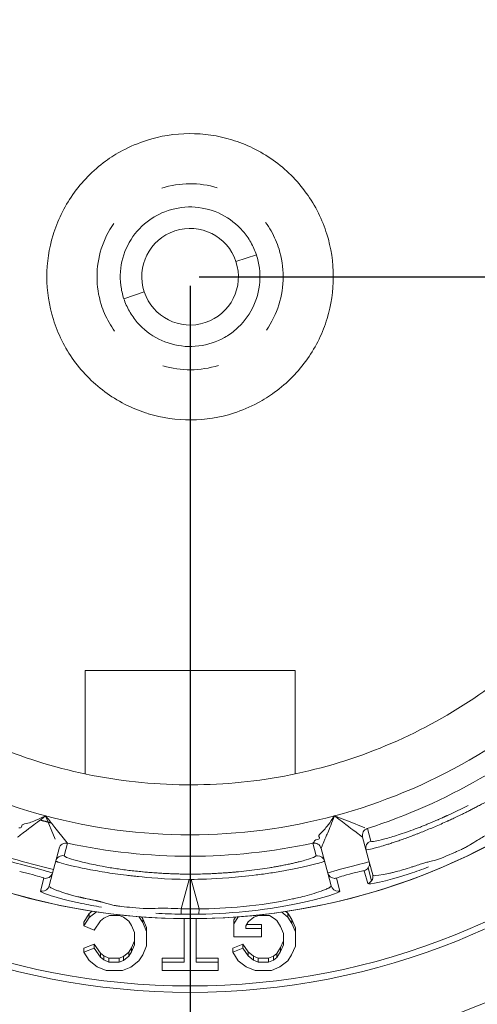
# Model space of a CAD drawing. Extents: x 0 to 283, y -70 to 196.
# Tile 20 of 30: x 230.71 to 233.91, y 100.77 to 107.65. Entities that reach past the tile are written whole.
import ezdxf

# ---------------------------------------------------------------- set-up
doc = ezdxf.new("R2010")
doc.units = 0
doc.layers.get('DEFPOINTS').update_dxf_attribs({"linetype": 'CONTINUOUS'})
doc.layers.add('VISIBLE', color=255, linetype='CONTINUOUS', lineweight=0)
doc.styles.add('SANSSERIF', font='sanss___.ttf')
doc.dimstyles.get("Standard").update_dxf_attribs({"dimtxt": 0.18, "dimasz": 0.18, "dimexe": 0.18, "dimexo": 0.0625, "dimgap": 0.09, "dimtad": 0, "dimtih": 1, "dimtoh": 1, "dimdec": 1, "dimzin": 0, "dimdsep": 46, "dimtxsty": 'SANSSERIF', "dimcen": 0.09, "dimadec": 0, "dimazin": 0, "dimtfac": 1, "dimtdec": 1, "dimtofl": 0, "dimtmove": 0, "dimatfit": 3, "dimfxl": 1, "dimtolj": 1, "dimtzin": 0, "dimarcsym": 0})

# ---------------------------------------------------------------- blocks, each defined once
blk = doc.blocks.new('*D4')
at = {"layer": 'DEFPOINTS', "color": 0, "transparency": 16777216}
for p in [(252.6358, 132.1043), (210.9036, -69.6243)]:
    blk.add_point(p, dxfattribs=at)
at = {"layer": 'VISIBLE', "color": 0, "lineweight": -2, "transparency": 16777216}
for p, q in [((254.2336, 139.8279), (253.1422, 134.5524)), ((256.7336, 139.8279), (254.2336, 139.8279)), ((210.9036, -69.7143), (210.9036, -69.5343)), ((210.8136, -69.6243), (210.9936, -69.6243))]:
    blk.add_line(p, q, dxfattribs=at)
at = {"layer": 'VISIBLE', "color": 0, "transparency": 16777216}
blk.add_solid([(252.7342, 134.6369), (253.5503, 134.468), (252.6358, 132.1043)], dxfattribs=at)
at = {"layer": 'VISIBLE', "color": 0, "transparency": 16777216, "insert": (262.1099, 139.8279), "char_height": 2.5, "attachment_point": 5, "style": 'SANSSERIF'}
blk.add_mtext('\\A1;R412.0', dxfattribs=at)
blk = doc.blocks.new('*D24')
at = {"layer": 'DEFPOINTS', "color": 0, "transparency": 16777216}
for p in [(210.9036, 115.8507), (277.8859, 115.8507), (257.4536, 75.1257)]:
    blk.add_point(p, dxfattribs=at)
at = {"layer": 'VISIBLE', "color": 0, "lineweight": -2, "transparency": 16777216}
for p, q in [((210.9661, 115.8507), (278.0659, 115.8507)), ((277.8859, 113.3507), (277.8859, 97.0937)), ((277.8859, 77.6257), (277.8859, 94.3382)), ((257.5161, 75.1257), (278.0659, 75.1257))]:
    blk.add_line(p, q, dxfattribs=at)
at = {"layer": 'VISIBLE', "color": 0, "transparency": 16777216}
for points in [[(277.4692, 113.3507), (278.3025, 113.3507), (277.8859, 115.8507)], [(277.4692, 77.6257), (278.3025, 77.6257), (277.8859, 75.1257)]]:
    blk.add_solid(points, dxfattribs=at)
at = {"layer": 'VISIBLE', "color": 0, "transparency": 16777216, "insert": (277.8859, 95.716), "char_height": 2.5, "attachment_point": 5, "style": 'SANSSERIF'}
blk.add_mtext('\\A1;81.45', dxfattribs=at)
blk = doc.blocks.new('*D16')
at = {"layer": 'DEFPOINTS', "color": 0, "transparency": 16777216}
for p in [(231.9036, 105.8507), (272.341, 105.8507), (257.4536, 75.1257)]:
    blk.add_point(p, dxfattribs=at)
at = {"layer": 'VISIBLE', "color": 0, "lineweight": -2, "transparency": 16777216}
for p, q in [((231.9661, 105.8507), (272.521, 105.8507)), ((272.341, 103.3507), (272.341, 91.8676)), ((272.341, 77.6257), (272.341, 89.1087)), ((257.5161, 75.1257), (272.521, 75.1257))]:
    blk.add_line(p, q, dxfattribs=at)
at = {"layer": 'VISIBLE', "color": 0, "transparency": 16777216}
for points in [[(271.9243, 103.3507), (272.7577, 103.3507), (272.341, 105.8507)], [(271.9243, 77.6257), (272.7577, 77.6257), (272.341, 75.1257)]]:
    blk.add_solid(points, dxfattribs=at)
at = {"layer": 'VISIBLE', "color": 0, "transparency": 16777216, "insert": (272.341, 90.4882), "char_height": 2.5, "attachment_point": 5, "style": 'SANSSERIF'}
blk.add_mtext('\\A1;61.45', dxfattribs=at)
blk = doc.blocks.new('*D17')
at = {"layer": 'DEFPOINTS', "color": 0, "transparency": 16777216}
for p in [(231.9036, 105.8507), (259.9536, 77.6257), (259.9536, 67.9581)]:
    blk.add_point(p, dxfattribs=at)
at = {"layer": 'VISIBLE', "color": 0, "lineweight": -2, "transparency": 16777216}
for p, q in [((231.9036, 105.7882), (231.9036, 67.7781)), ((259.9536, 77.5632), (259.9536, 67.7781)), ((234.4036, 67.9581), (243.71, 67.9581)), ((257.4536, 67.9581), (249.7268, 67.9581))]:
    blk.add_line(p, q, dxfattribs=at)
at = {"layer": 'VISIBLE', "color": 0, "transparency": 16777216}
for points in [[(234.4036, 68.3748), (234.4036, 67.5414), (231.9036, 67.9581)], [(257.4536, 68.3748), (257.4536, 67.5414), (259.9536, 67.9581)]]:
    blk.add_solid(points, dxfattribs=at)
at = {"layer": 'VISIBLE', "color": 0, "transparency": 16777216, "insert": (246.7184, 67.9581), "char_height": 2.5, "attachment_point": 5, "style": 'SANSSERIF'}
blk.add_mtext('\\A1;56.1', dxfattribs=at)
blk = doc.blocks.new('*D33')
at = {"layer": 'DEFPOINTS', "color": 0, "transparency": 16777216}
for p in [(219.3872, 107.6257), (219.9334, 104.7776)]:
    blk.add_point(p, dxfattribs=at)
at = {"layer": 'VISIBLE', "color": 0, "lineweight": -2, "transparency": 16777216}
for p, q in [((219.3872, 107.5357), (219.3872, 107.7157)), ((219.2972, 107.6257), (219.4772, 107.6257)), ((221.7017, 95.5566), (220.4042, 102.3223)), ((224.2017, 95.5566), (221.7017, 95.5566))]:
    blk.add_line(p, q, dxfattribs=at)
at = {"layer": 'VISIBLE', "color": 0, "transparency": 16777216}
blk.add_solid([(220.8134, 102.4008), (219.995, 102.2438), (219.9334, 104.7776)], dxfattribs=at)
at = {"layer": 'VISIBLE', "color": 0, "transparency": 16777216, "insert": (227.6833, 95.5566), "char_height": 2.5, "attachment_point": 5, "style": 'SANSSERIF'}
blk.add_mtext('\\A1;R5.8', dxfattribs=at)

msp = doc.modelspace()

# ---------------------------------------------------------------- linework, layer by layer
at = {"layer": 'VISIBLE'}
for p, q in [((232.3664, 106.0039), (232.224, 105.9568)), ((231.5832, 105.7446), (231.4408, 105.6975)), ((232.6361, 103.1007), (231.1711, 103.1007)), ((231.1711, 103.1007), (231.1711, 102.3771)), ((232.6361, 102.3771), (232.6361, 103.1007)), ((230.8403, 102.0595), (230.8579, 102.0674)), ((230.8579, 102.0674), (230.8944, 102.0843)), ((230.8944, 102.0843), (230.9622, 101.9207)), ((232.8783, 102.0357), (232.8896, 102.0514)), ((232.8896, 102.0514), (232.9128, 102.0843)), ((232.9652, 102.0635), (232.9128, 102.0843)), ((233.0103, 102.0458), (232.9652, 102.0635)), ((233.1239, 102.0012), (233.0103, 102.0458)), ((230.7261, 102.0064), (230.7275, 102.0141)), ((230.7275, 102.0141), (230.7313, 102.0204)), ((230.9594, 102.002), (231.0359, 101.9074)), ((233.1081, 101.9348), (233.0533, 101.9765)), ((233.1413, 101.9951), (233.1411, 101.9953)), ((233.1413, 101.9951), (233.1649, 101.907)), ((231.0477, 101.8928), (231.0241, 101.8047)), ((231.0359, 101.9074), (231.0476, 101.8931)), ((231.0476, 101.8931), (231.0477, 101.8928)), ((232.7597, 101.8931), (232.7596, 101.8928)), ((232.7832, 101.8047), (232.7596, 101.8928)), ((232.7597, 101.8931), (232.7699, 101.9036)), ((232.7699, 101.9036), (232.7717, 101.9064)), ((232.7717, 101.9064), (232.7732, 101.9095)), ((232.7732, 101.9095), (232.7823, 101.9159)), ((232.7823, 101.9159), (232.793, 101.9189)), ((232.8033, 101.94), (232.8035, 101.9474)), ((232.8061, 101.9327), (232.8033, 101.94)), ((233.1083, 101.9346), (233.1081, 101.9348)), ((233.1545, 101.7618), (233.1083, 101.9346)), ((230.9425, 101.6842), (230.9888, 101.8569)), ((230.9888, 101.8572), (230.9888, 101.8569)), ((232.8185, 101.8572), (232.8185, 101.8569)), ((232.8648, 101.6842), (232.8185, 101.8569)), ((233.7563, 101.8305), (233.6889, 101.8014)), ((231.0412, 101.7936), (231.0241, 101.8047)), ((232.7832, 101.8047), (232.7654, 101.7933)), ((233.1785, 101.6722), (233.1545, 101.7618)), ((230.7818, 101.6793), (230.7137, 101.6962)), ((230.9185, 101.5946), (230.9425, 101.6842)), ((232.3914, 101.7111), (232.2407, 101.6934)), ((232.8888, 101.5946), (232.8648, 101.6842)), ((233.12, 101.7009), (233.1445, 101.6114)), ((233.1472, 101.7202), (233.1712, 101.6306)), ((230.8822, 101.6486), (230.8587, 101.5589)), ((231.8966, 101.6399), (231.8414, 101.4341)), ((231.8966, 101.6399), (231.9107, 101.6399)), ((231.9659, 101.4341), (231.9107, 101.6399)), ((232.925, 101.6487), (232.9503, 101.6578)), ((232.9486, 101.5589), (232.9251, 101.6486)), ((233.1785, 101.6722), (233.1785, 101.6722)), ((230.9185, 101.5946), (230.9185, 101.5946)), ((231.3569, 101.462), (231.2963, 101.4795)), ((231.2206, 101.418), (231.199, 101.4012)), ((231.2505, 101.4135), (231.199, 101.3735)), ((231.5755, 101.4362), (231.4979, 101.4428)), ((231.4984, 101.418), (231.4984, 101.418)), ((231.5392, 101.4139), (231.5392, 101.4139)), ((231.6588, 101.4376), (231.5755, 101.4362)), ((231.9653, 101.397), (231.9659, 101.4341)), ((232.5866, 101.3753), (232.5436, 101.4116)), ((232.5866, 101.403), (232.5716, 101.4157)), ((231.199, 101.4012), (231.1624, 101.3421)), ((231.199, 101.3735), (231.1624, 101.3144)), ((231.1624, 101.3421), (231.1624, 101.3144)), ((231.199, 101.3735), (231.199, 101.4012)), ((231.2345, 101.2861), (231.2772, 101.3506)), ((231.2772, 101.3506), (231.3022, 101.3701)), ((231.3022, 101.3701), (231.3401, 101.3886)), ((231.3401, 101.3886), (231.4109, 101.3886)), ((231.4109, 101.3886), (231.4395, 101.3771)), ((231.4395, 101.3771), (231.4759, 101.3477)), ((231.4759, 101.3477), (231.4954, 101.317)), ((231.5725, 101.3378), (231.5467, 101.3799)), ((231.5725, 101.3656), (231.5646, 101.3785)), ((231.5989, 101.304), (231.5725, 101.3656)), ((231.5725, 101.3656), (231.5725, 101.3378)), ((231.5989, 101.2763), (231.5725, 101.3378)), ((231.8622, 101.3659), (231.8622, 101.0627)), ((231.9456, 101.0627), (231.9456, 101.3659)), ((232.2382, 101.378), (232.2089, 101.3304)), ((232.2205, 101.3769), (232.2089, 101.3581)), ((232.2089, 101.3581), (232.2089, 101.3304)), ((232.2382, 101.3782), (232.2382, 101.378)), ((232.2385, 101.3782), (232.2382, 101.378)), ((232.2924, 101.3167), (232.3098, 101.3439)), ((232.3098, 101.3439), (232.3497, 101.3752)), ((232.3497, 101.3752), (232.3838, 101.3886)), ((232.3838, 101.3886), (232.4574, 101.3886)), ((232.4574, 101.3886), (232.4897, 101.3665)), ((232.4897, 101.3665), (232.5088, 101.3519)), ((232.5088, 101.3519), (232.5343, 101.3115)), ((232.5866, 101.403), (232.5866, 101.3753)), ((232.6129, 101.3606), (232.5866, 101.403)), ((232.6129, 101.3328), (232.5866, 101.3753)), ((232.6391, 101.3007), (232.6129, 101.3606)), ((232.6129, 101.3606), (232.6129, 101.3328)), ((231.1624, 101.3144), (231.2345, 101.2861)), ((231.4954, 101.317), (231.5155, 101.268)), ((231.5155, 101.268), (231.5155, 101.1833)), ((231.5989, 101.304), (231.5989, 101.2763)), ((231.5989, 101.1751), (231.5989, 101.2763)), ((232.2089, 101.3304), (232.2089, 101.239)), ((232.2924, 101.2978), (232.2924, 101.3167)), ((232.4015, 101.2978), (232.2924, 101.2978)), ((232.4015, 101.3255), (232.298, 101.3255)), ((232.4015, 101.3255), (232.4015, 101.2978)), ((232.4015, 101.239), (232.4015, 101.2978)), ((232.5343, 101.3115), (232.5556, 101.2627)), ((232.6391, 101.273), (232.6129, 101.3328)), ((232.6391, 101.3007), (232.6391, 101.273)), ((232.6391, 101.1734), (232.6391, 101.273)), ((231.5155, 101.2111), (231.4951, 101.1623)), ((232.2089, 101.239), (232.4015, 101.239)), ((232.5556, 101.2096), (232.5344, 101.1633)), ((232.5556, 101.2627), (232.5556, 101.1819)), ((231.2345, 101.1878), (231.1624, 101.1596)), ((231.2345, 101.1601), (231.1624, 101.1319)), ((231.1624, 101.1596), (231.1624, 101.1319)), ((231.1624, 101.1319), (231.1991, 101.0728)), ((231.2345, 101.1878), (231.2345, 101.1601)), ((231.2773, 101.1235), (231.2345, 101.1878)), ((231.2773, 101.0958), (231.2345, 101.1601)), ((231.4754, 101.1317), (231.4382, 101.102)), ((231.4951, 101.1623), (231.4754, 101.1317)), ((231.4951, 101.1346), (231.4754, 101.1039)), ((231.4754, 101.1317), (231.4754, 101.1039)), ((231.5155, 101.1833), (231.4951, 101.1346)), ((231.4951, 101.1623), (231.4951, 101.1346)), ((231.5724, 101.1135), (231.5989, 101.1751)), ((232.272, 101.1865), (232.2022, 101.1595)), ((232.2022, 101.1595), (232.2022, 101.1317)), ((232.272, 101.1588), (232.2022, 101.1317)), ((232.2022, 101.1317), (232.239, 101.0721)), ((232.3082, 101.1331), (232.272, 101.1865)), ((232.272, 101.1588), (232.272, 101.1865)), ((232.3082, 101.1054), (232.272, 101.1588)), ((232.3082, 101.1331), (232.3082, 101.1054)), ((232.3464, 101.1034), (232.3082, 101.1331)), ((232.5344, 101.1633), (232.5091, 101.1224)), ((232.5344, 101.1356), (232.5091, 101.0947)), ((232.5556, 101.1819), (232.5344, 101.1356)), ((232.5344, 101.1633), (232.5344, 101.1356)), ((232.6128, 101.1134), (232.6391, 101.1734)), ((231.1991, 101.0728), (231.2548, 101.0294)), ((231.3012, 101.1049), (231.2773, 101.1235)), ((231.2773, 101.1235), (231.2773, 101.0958)), ((231.3012, 101.0771), (231.2773, 101.0958)), ((231.3372, 101.0904), (231.3012, 101.1049)), ((231.3012, 101.1049), (231.3012, 101.0771)), ((231.3372, 101.0627), (231.3012, 101.0771)), ((231.3372, 101.0904), (231.3372, 101.0627)), ((231.409, 101.0904), (231.3372, 101.0904)), ((231.409, 101.0627), (231.3372, 101.0627)), ((231.4382, 101.102), (231.409, 101.0904)), ((231.409, 101.0904), (231.409, 101.0627)), ((231.4382, 101.0743), (231.409, 101.0627)), ((231.4754, 101.1039), (231.4382, 101.0743)), ((231.4382, 101.102), (231.4382, 101.0743)), ((231.4908, 101.0274), (231.5465, 101.0709)), ((231.5465, 101.0709), (231.5724, 101.1135)), ((231.8622, 101.0904), (231.7081, 101.0904)), ((231.7081, 101.0904), (231.7081, 101.0627)), ((231.7081, 101.0627), (231.7081, 101.0039)), ((231.8622, 101.0627), (231.7081, 101.0627)), ((232.0997, 101.0904), (231.9456, 101.0904)), ((232.0997, 101.0627), (231.9456, 101.0627)), ((232.0997, 101.0904), (232.0997, 101.0627)), ((232.0997, 101.0039), (232.0997, 101.0627)), ((232.239, 101.0721), (232.2951, 101.0284)), ((232.3464, 101.0756), (232.3082, 101.1054)), ((232.3464, 101.1034), (232.3464, 101.0756)), ((232.38, 101.0904), (232.3464, 101.1034)), ((232.38, 101.0627), (232.3464, 101.0756)), ((232.38, 101.0904), (232.38, 101.0627)), ((232.4521, 101.0904), (232.38, 101.0904)), ((232.4521, 101.0627), (232.38, 101.0627)), ((232.4848, 101.1036), (232.4521, 101.0904)), ((232.4521, 101.0904), (232.4521, 101.0627)), ((232.4848, 101.0759), (232.4521, 101.0627)), ((232.5091, 101.1224), (232.4848, 101.1036)), ((232.4848, 101.1036), (232.4848, 101.0759)), ((232.5091, 101.0947), (232.4848, 101.0759)), ((232.5091, 101.1224), (232.5091, 101.0947)), ((232.531, 101.0282), (232.5865, 101.0707)), ((232.5865, 101.0707), (232.6128, 101.1134)), ((231.2548, 101.0294), (231.3185, 101.0039)), ((231.3185, 101.0039), (231.431, 101.0039)), ((231.431, 101.0039), (231.4908, 101.0274)), ((231.7081, 101.0039), (232.0997, 101.0039)), ((231.9036, 101.0039), (231.9036, 100.8952)), ((232.2951, 101.0284), (232.3584, 101.0039)), ((232.3584, 101.0039), (232.4713, 101.0039)), ((232.4713, 101.0039), (232.531, 101.0282))]:
    msp.add_line(p, q, dxfattribs=at)
for radius in [5.625, 5.475]:
    msp.add_circle((231.9036, 105.8507), radius, dxfattribs=at)
for centre, radius, start, end in [((231.9036, 105.8507), 5, 90, 176.27315), ((231.9036, 105.8507), 5, 3.72685, 90), ((231.9036, 105.8507), 4.9555, 90, 176.23961), ((231.9036, 105.8507), 4.9555, 3.76039, 90), ((231.9036, 105.8507), 4.485, 360, 180), ((231.9036, 105.8507), 4.4848, 360, 145), ((231.9017, 105.8619), 0.9888, 90.2622, 107.78003), ((231.9051, 105.859), 0.9917, 72.97544, 90.45864), ((231.9082, 105.8384), 1.0132, 107.72344, 118.0599), ((231.8972, 105.8346), 1.0173, 64.03649, 72.95414), ((231.893, 105.8671), 0.9807, 118.06676, 126.23332), ((231.911, 105.8613), 0.9873, 45.06619, 64.07283), ((231.9105, 105.8445), 1.0093, 126.27443, 135.62268), ((231.9009, 105.8513), 0.9976, 135.51698, 144.93826), ((231.8991, 105.8452), 1.0071, 35.87363, 45.23528), ((231.9186, 105.8603), 0.9824, 26.3083, 35.82627), ((231.8916, 105.8588), 0.9857, 144.9858, 154.28239), ((231.9036, 105.8507), 0.4875, 97.06873, 119.56874), ((231.9036, 105.8519), 0.4863, 85.80515, 97.08232), ((231.9036, 105.8507), 0.4875, 40.81873, 85.81874), ((231.8883, 105.8449), 1.0164, 17.38009, 26.33115), ((231.92, 105.8442), 1.0177, 154.23296, 162.95224), ((231.9036, 105.8507), 0.65, 145, 180), ((231.9036, 105.8507), 0.4875, 130.81873, 175.81874), ((231.903, 105.8516), 0.4863, 119.55515, 130.83232), ((231.9036, 105.8507), 0.3375, 18.31874, 198.31874), ((231.9046, 105.8514), 0.4863, 29.55515, 40.83232), ((231.8948, 105.8523), 0.9912, 162.97377, 180.09198), ((231.9047, 105.8512), 0.4863, 18.30515, 29.58232), ((231.9121, 105.8521), 0.9915, 359.91589, 17.393), ((231.9036, 105.8507), 0.3375, 198.31874, 18.31874), ((231.9048, 105.8509), 0.4863, 7.05515, 18.33232), ((231.9025, 105.8506), 0.4863, 175.80515, 187.08232), ((231.9048, 105.8507), 0.4863, 355.80515, 7.08232), ((231.9036, 105.8507), 4.485, 180, 360), ((231.9036, 105.8507), 4.4848, 180, 325), ((231.8951, 105.8492), 0.9915, 179.91589, 197.393), ((231.9036, 105.8507), 0.4875, 310.81873, 355.81874), ((231.9036, 105.8507), 0.65, 324.99999, 360), ((231.9125, 105.8491), 0.9912, 342.97377, 0.09198), ((231.9025, 105.8504), 0.4863, 187.05515, 198.33232), ((231.9026, 105.8502), 0.4863, 198.30515, 209.58232), ((231.9027, 105.85), 0.4863, 209.55515, 220.83232), ((231.919, 105.8565), 1.0164, 197.38009, 206.33115), ((231.9036, 105.8507), 0.4875, 220.81873, 265.81874), ((231.8873, 105.8572), 1.0177, 334.23296, 342.95224), ((231.9036, 105.8507), 5, 183.72685, 270), ((231.9036, 105.8507), 4.9555, 183.76039, 270), ((231.9036, 105.8507), 5, 270, 356.27315), ((231.9036, 105.8507), 4.9555, 270, 356.23961), ((231.9043, 105.8497), 0.4863, 299.55515, 310.83232), ((231.8887, 105.841), 0.9824, 206.3083, 215.82627), ((231.9036, 105.8507), 0.4875, 277.06873, 299.56874), ((231.9157, 105.8425), 0.9857, 324.9858, 334.28239), ((231.9037, 105.8495), 0.4863, 265.80515, 277.08232), ((231.9082, 105.8561), 1.0071, 215.87363, 225.23528), ((231.9064, 105.8501), 0.9976, 315.51698, 324.93826), ((231.8963, 105.84), 0.9873, 225.06619, 244.07283), ((231.8968, 105.8569), 1.0093, 306.27443, 315.62268), ((231.9142, 105.8343), 0.9807, 298.06676, 306.23332), ((231.91, 105.8667), 1.0173, 244.03649, 252.95414), ((231.8991, 105.863), 1.0132, 287.72344, 298.0599), ((231.9022, 105.8423), 0.9917, 252.97544, 270.45864), ((231.9056, 105.8394), 0.9888, 270.2622, 287.78003), ((231.9089, 105.8439), 3.5415, 302.48641, 313.76359), ((231.9036, 105.8507), 3.8992, 225, 255), ((231.9036, 105.8507), 3.8992, 285, 315), ((231.9036, 105.8507), 4.0491, 287.79493, 312.20506), ((231.9075, 105.843), 3.5415, 291.23641, 302.51359), ((231.901, 105.8425), 3.5415, 246.23641, 257.51359), ((231.9059, 105.8424), 3.5415, 279.98641, 291.26359), ((231.9026, 105.8422), 3.5415, 257.48641, 268.76359), ((231.9043, 105.8421), 3.5415, 268.73641, 280.01359), ((231.9036, 105.8507), 3.8992, 255, 270), ((231.9036, 105.8507), 3.8992, 270, 285), ((233.1564, 101.9477), 0.05, 107.79493, 195), ((233.1566, 101.9475), 0.05, 107.78633, 195), ((231.037, 101.8442), 0.05, 77.79494, 165), ((231.0371, 101.844), 0.05, 77.76609, 164.99994), ((231.9036, 105.8507), 4.0491, 257.79493, 282.20506), ((232.7702, 101.844), 0.05, 15, 102.20352), ((232.7702, 101.8442), 0.05, 15, 102.18706), ((233.1802, 101.8594), 0.05, 107.7465, 194.99815), ((231.9036, 105.8507), 4.25, 252.97738, 257.02262), ((231.0135, 101.7559), 0.05, 77.7665, 164.99892), ((232.7938, 101.756), 0.0498, 90.05967, 102.2873), ((232.7938, 101.7558), 0.05, 15.01573, 89.96234), ((233.1062, 101.7489), 0.05, 325.00001, 15), ((230.8942, 101.6971), 0.05, 256.025, 345), ((232.9131, 101.6971), 0.05, 194.99997, 269.9999), ((233.1062, 101.7489), 0.05, 286.0252, 325.00001), ((231.9036, 105.8507), 4.1737, 269.90443, 270.09557), ((232.9126, 101.7014), 0.0542, 270.47015, 283.34421), ((233.1303, 101.6592), 0.0499, 286.59558, 325.03327), ((233.1302, 101.6593), 0.05, 325.0125, 14.94778), ((233.1302, 101.6593), 0.05, 14.94778, 14.98772), ((230.8702, 101.607), 0.0495, 256.48491, 269.99064), ((230.8702, 101.6075), 0.05, 270.03877, 344.94491), ((230.8702, 101.6075), 0.05, 344.94491, 344.9849), ((232.937, 101.6058), 0.0483, 270.02941, 283.87515), ((231.9037, 105.8601), 4.4635, 269.19899, 270.79036)]:
    msp.add_arc(centre, radius, start, end, dxfattribs=at)
for centre, major_axis, ratio, start_param, end_param in [((233.9041, 102.3885), (-0.7504, -0.4234), 0.20425, 1.182049, 1.378483), ((230.8716, 102.0657), (-0.2511, 0.3155), 0.073145, 4.572789, 4.713131), ((230.9142, 102.0915), (0.2197, -0.2846), 0.054609, -1.431124, -1.293211), ((234.0228, 102.3069), (-0.8544, -0.3891), 0.085523, 0.565198, 0.765422), ((234.186, 102.2267), (-1.0211, -0.3197), 0.035378, 0.001485, 0.187021), ((234.1197, 102.2522), (-0.9545, -0.3447), 0.043182, 0.187689, 0.375487), ((234.0512, 102.2698), (-0.8819, -0.3591), 0.058779, 0.371684, 0.567779), ((234.1293, 102.1809), (-0.9975, -0.3344), 0.022988, -0.000811, 0.194091), ((234.1493, 102.1944), (-1.0178, -0.3476), 0.025088, 0.193013, 0.377664), ((232.0262, 101.6255), (-1.0016, 0.1795), 0.043108, 0.19027, 0.377794), ((231.9712, 101.6769), (-0.9411, 0.1288), 0.059221, 0.374107, 0.569792), ((231.9697, 101.722), (-0.9381, 0.0907), 0.085481, 0.567883, 0.766747), ((231.7904, 101.628), (0.9919, 0.1768), 0.043377, -0.381429, -0.19284), ((231.9102, 101.7806), (0.8348, 0.0387), 0.133691, 5.320538, 5.423739), ((231.9094, 101.772), (0.836, 0.0444), 0.125738, 5.423288, 5.475294), ((231.8825, 101.7604), (0.8748, 0.0562), 0.11442, 5.474413, 5.524864), ((231.8576, 101.3709), (-0.9597, 0.1195), 0.030048, -1.18294, -1.098821), ((231.8077, 100.8086), (-0.9561, 0.0993), 0.650999, -1.440633, -1.347314), ((231.831, 101.0251), (-1.0245, 0.0769), 0.397758, -1.551128, -1.45955), ((231.8425, 101.447), (-0.0011, -0.05), 0.015547, -1.308973, -0.033514), ((231.9036, 105.5044), (4.2143, 0), 0.965926, -1.585559, -1.556034)]:
    msp.add_ellipse(centre, major_axis=major_axis, ratio=ratio, start_param=start_param, end_param=end_param, dxfattribs=at)
for points in [[(231.7061, 106.47), (231.7687, 106.49), (231.8341, 106.5003), (231.8996, 106.5007)], [(231.8996, 106.5007), (231.965, 106.5011), (232.0305, 106.4917), (232.0933, 106.4724)], [(232.431, 106.2309), (232.4593, 106.1917), (232.4826, 106.1504), (232.501, 106.1077)], [(232.501, 106.1077), (232.5099, 106.0869), (232.5177, 106.0658), (232.5244, 106.0444)], [(232.5244, 106.0444), (232.544, 105.9813), (232.5536, 105.9161), (232.5536, 105.8507)], [(231.2829, 105.657), (231.2633, 105.72), (231.2537, 105.7853), (231.2536, 105.8507)], [(231.3063, 105.5936), (231.2974, 105.6144), (231.2896, 105.6356), (231.2829, 105.657)], [(231.3763, 105.4705), (231.348, 105.5097), (231.3247, 105.551), (231.3063, 105.5936)], [(231.9077, 105.2007), (231.8423, 105.2003), (231.7768, 105.2097), (231.714, 105.2289)], [(232.1011, 105.2314), (232.0386, 105.2113), (231.9732, 105.2011), (231.9077, 105.2007)], [(230.7313, 102.0204), (230.7345, 102.0235), (230.7397, 102.0256), (230.748, 102.0272)], [(230.748, 102.0272), (230.7651, 102.0307), (230.7795, 102.0348), (230.7907, 102.0389)], [(230.7907, 102.0389), (230.8018, 102.043), (230.8239, 102.052), (230.8403, 102.0595)], [(232.8457, 101.9931), (232.8533, 102.0022), (232.8679, 102.0211), (232.8783, 102.0357)], [(233.0533, 101.9765), (233.0454, 101.9823), (232.9937, 102.0209), (232.9128, 102.0843)], [(230.708, 102.0009), (230.7169, 101.9987), (230.7255, 101.9977), (230.7261, 102.0064)], [(232.8035, 101.9474), (232.8047, 101.9517), (232.8082, 101.9561), (232.8145, 101.9617)], [(232.8145, 101.9617), (232.8277, 101.9732), (232.8381, 101.984), (232.8457, 101.9931)], [(232.793, 101.9189), (232.8019, 101.9214), (232.8098, 101.9248), (232.8061, 101.9327)], [(233.8984, 101.9062), (233.8588, 101.8811), (233.842, 101.8715), (233.8268, 101.8635)], [(233.6244, 101.7766), (233.6093, 101.772), (233.5817, 101.7657), (233.5637, 101.7614)], [(233.6889, 101.8014), (233.664, 101.791), (233.639, 101.781), (233.6244, 101.7766)], [(233.0879, 101.6949), (233.1065, 101.6992), (233.1193, 101.7018), (233.12, 101.7009)], [(233.1445, 101.6114), (233.1487, 101.6019), (233.2568, 101.6209), (233.4393, 101.6807)], [(233.4393, 101.6807), (233.4805, 101.6942), (233.5241, 101.7096), (233.5694, 101.7267)], [(230.8822, 101.6486), (230.882, 101.6498), (230.8697, 101.654), (230.8514, 101.6595)], [(230.9333, 101.526), (230.8838, 101.5417), (230.8581, 101.5537), (230.8587, 101.5589)], [(232.9371, 101.5575), (232.9152, 101.5575), (232.8944, 101.5735), (232.8888, 101.5946)], [(231.1486, 101.4716), (231.055, 101.4912), (230.9825, 101.5104), (230.9333, 101.526)], [(231.2843, 101.4463), (231.2364, 101.4542), (231.191, 101.4627), (231.1486, 101.4716)], [(231.8413, 101.397), (231.7815, 101.3979), (231.7222, 101.4002), (231.6642, 101.4038)]]:
    msp.add_open_spline(points, degree=3, dxfattribs=at)
for points, knots in [([(233.6893, 102.0417), (233.693, 102.0433), (233.6969, 102.0451), (233.7011, 102.047), (233.7032, 102.0479), (233.7053, 102.0489), (233.7076, 102.0499), (233.7098, 102.0509), (233.7121, 102.052), (233.7145, 102.0531), (233.7192, 102.0552), (233.7242, 102.0575), (233.7295, 102.06), (233.7347, 102.0624), (233.7403, 102.065), (233.7461, 102.0678), (233.7519, 102.0705), (233.758, 102.0734), (233.7644, 102.0764), (233.7707, 102.0795), (233.7774, 102.0827), (233.7843, 102.086), (233.7912, 102.0894), (233.7984, 102.0929), (233.8059, 102.0966), (233.8134, 102.1002), (233.8211, 102.1041), (233.8292, 102.1081), (233.8372, 102.1121), (233.8455, 102.1163), (233.8541, 102.1207), (233.8627, 102.125), (233.8716, 102.1296), (233.8807, 102.1343), (233.8898, 102.1391), (233.8992, 102.144), (233.9089, 102.1491), (233.9186, 102.1542), (233.9285, 102.1595), (233.9387, 102.165), (233.9591, 102.176), (233.9805, 102.1878), (234.0029, 102.2005)], [0.75, 0.75, 0.75, 0.75, 0.7678571, 0.7678571, 0.7678571, 0.7767857, 0.7767857, 0.7767857, 0.7857143, 0.7857143, 0.7857143, 0.8035714, 0.8035714, 0.8035714, 0.8214286, 0.8214286, 0.8214286, 0.8392857, 0.8392857, 0.8392857, 0.8571429, 0.8571429, 0.8571429, 0.875, 0.875, 0.875, 0.8928571, 0.8928571, 0.8928571, 0.9107143, 0.9107143, 0.9107143, 0.9285714, 0.9285714, 0.9285714, 0.9464286, 0.9464286, 0.9464286, 0.9642857, 0.9642857, 0.9642857, 1, 1, 1, 1]), ([(230.8944, 102.0843), (230.854, 102.0526), (230.8169, 102.0242), (230.7816, 101.9973), (230.7728, 101.9906), (230.7631, 101.9833), (230.7605, 101.9814), (230.7565, 101.9783), (230.7603, 101.9811), (230.7288, 101.9578), (230.7217, 101.9528), (230.7052, 101.9395), (230.7001, 101.9354), (230.6992, 101.9348)], [0, 0, 0, 0, 0.25, 0.25, 0.375, 0.375, 0.4375, 0.4375, 0.5, 0.5, 0.75, 0.75, 1, 1, 1, 1]), ([(232.9128, 102.0843), (232.8937, 102.0366), (232.8757, 101.9935), (232.8586, 101.9526), (232.8543, 101.9423), (232.8496, 101.9312), (232.8483, 101.9282), (232.8463, 101.9235), (232.8483, 101.9279), (232.8327, 101.892), (232.8289, 101.8841), (232.8214, 101.8643), (232.8189, 101.8582), (232.8185, 101.8572)], [0, 0, 0, 0, 0.25, 0.25, 0.375, 0.375, 0.4375, 0.4375, 0.5, 0.5, 0.75, 0.75, 1, 1, 1, 1]), ([(233.4044, 101.926), (233.4161, 101.9302), (233.4281, 101.9346), (233.4405, 101.9392), (233.4466, 101.9415), (233.4529, 101.9439), (233.4592, 101.9463), (233.4655, 101.9487), (233.4719, 101.9511), (233.4783, 101.9536), (233.4848, 101.9561), (233.4913, 101.9587), (233.4979, 101.9612), (233.5045, 101.9638), (233.5112, 101.9665), (233.5179, 101.9692), (233.5313, 101.9745), (233.545, 101.98), (233.5589, 101.9858), (233.5728, 101.9915), (233.587, 101.9974), (233.6013, 102.0034), (233.6299, 102.0155), (233.6593, 102.0283), (233.6893, 102.0417)], [0.5, 0.5, 0.5, 0.5, 0.5357143, 0.5357143, 0.5357143, 0.5535714, 0.5535714, 0.5535714, 0.5714286, 0.5714286, 0.5714286, 0.5892857, 0.5892857, 0.5892857, 0.6071429, 0.6071429, 0.6071429, 0.6428571, 0.6428571, 0.6428571, 0.6785714, 0.6785714, 0.6785714, 0.75, 0.75, 0.75, 0.75]), ([(233.6997, 102.0862), (233.6994, 102.0861), (233.6991, 102.0859), (233.6988, 102.0858), (233.6985, 102.0856), (233.6981, 102.0854), (233.6978, 102.0853), (233.6974, 102.0851), (233.697, 102.0849), (233.6965, 102.0847), (233.6961, 102.0845), (233.6956, 102.0843), (233.6951, 102.0841), (233.6947, 102.0839), (233.6941, 102.0836), (233.6936, 102.0834), (233.6931, 102.0831), (233.6925, 102.0829), (233.6919, 102.0826), (233.6907, 102.0821), (233.6894, 102.0815), (233.688, 102.0808), (233.6866, 102.0802), (233.6851, 102.0795), (233.6835, 102.0788), (233.6819, 102.0781), (233.6802, 102.0773), (233.6784, 102.0765), (233.6766, 102.0756), (233.6747, 102.0748), (233.6726, 102.0739), (233.6706, 102.073), (233.6685, 102.072), (233.6663, 102.071), (233.6618, 102.069), (233.657, 102.0669), (233.6517, 102.0646), (233.6491, 102.0634), (233.6464, 102.0622), (233.6435, 102.061), (233.6407, 102.0597), (233.6378, 102.0584), (233.6348, 102.0571), (233.6287, 102.0545), (233.6223, 102.0517), (233.6155, 102.0488), (233.6088, 102.0459), (233.6016, 102.0429), (233.5941, 102.0397), (233.5867, 102.0366), (233.5788, 102.0333), (233.5707, 102.0299), (233.5625, 102.0266), (233.5541, 102.0231), (233.5453, 102.0196), (233.5366, 102.0161), (233.5276, 102.0125), (233.5183, 102.0088), (233.509, 102.0052), (233.4995, 102.0015), (233.4898, 101.9978), (233.4704, 101.9904), (233.4502, 101.983), (233.4297, 101.9757)], [0.25, 0.25, 0.25, 0.25, 0.2544643, 0.2544643, 0.2544643, 0.2589286, 0.2589286, 0.2589286, 0.2633929, 0.2633929, 0.2633929, 0.2678571, 0.2678571, 0.2678571, 0.2723214, 0.2723214, 0.2723214, 0.2767857, 0.2767857, 0.2767857, 0.2857143, 0.2857143, 0.2857143, 0.2946429, 0.2946429, 0.2946429, 0.3035714, 0.3035714, 0.3035714, 0.3125, 0.3125, 0.3125, 0.3214286, 0.3214286, 0.3214286, 0.3392857, 0.3392857, 0.3392857, 0.3482143, 0.3482143, 0.3482143, 0.3571429, 0.3571429, 0.3571429, 0.375, 0.375, 0.375, 0.3928571, 0.3928571, 0.3928571, 0.4107143, 0.4107143, 0.4107143, 0.4285714, 0.4285714, 0.4285714, 0.4464286, 0.4464286, 0.4464286, 0.4642857, 0.4642857, 0.4642857, 0.5, 0.5, 0.5, 0.5]), ([(233.2065, 101.8618), (233.2197, 101.8654), (233.2346, 101.8698), (233.2511, 101.8748), (233.2594, 101.8773), (233.268, 101.8799), (233.2771, 101.8828), (233.2862, 101.8857), (233.2956, 101.8887), (233.3055, 101.8919), (233.3153, 101.8951), (233.3255, 101.8985), (233.3362, 101.9021), (233.3468, 101.9057), (233.3578, 101.9095), (233.3692, 101.9134), (233.3805, 101.9174), (233.3923, 101.9216), (233.4044, 101.926)], [0.25, 0.25, 0.25, 0.25, 0.3214286, 0.3214286, 0.3214286, 0.3571429, 0.3571429, 0.3571429, 0.3928571, 0.3928571, 0.3928571, 0.4285714, 0.4285714, 0.4285714, 0.4642857, 0.4642857, 0.4642857, 0.5, 0.5, 0.5, 0.5]), ([(233.9748, 101.9514), (233.9741, 101.9511), (233.9735, 101.9507), (233.9596, 101.943), (233.9467, 101.9356), (233.9219, 101.9209), (233.9182, 101.9188), (233.8984, 101.9062)], [0.06098538, 0.06098538, 0.06098538, 0.06098538, 0.0625, 0.0625, 0.09375, 0.09375, 0.125, 0.125, 0.125, 0.125]), ([(233.8268, 101.8635), (233.8191, 101.8595), (233.8094, 101.8547), (233.7858, 101.8436), (233.7627, 101.8332), (233.7563, 101.8305)], [0.18750003, 0.18750003, 0.18750003, 0.18750003, 0.21875, 0.21875, 0.25000002, 0.25000002, 0.25000002, 0.25000002]), ([(230.6527, 101.7618), (230.6532, 101.7635), (230.7226, 101.7459), (230.8743, 101.7052), (230.943, 101.6859), (230.9425, 101.6842)], [-1, -1, -1, -1, -0.5, -0.5, 0, 0, 0, 0]), ([(230.9652, 101.7688), (230.9651, 101.7684), (230.9652, 101.7678), (230.9684, 101.766), (230.9701, 101.7652), (230.974, 101.7637), (230.9755, 101.7631), (230.9791, 101.7618), (230.9823, 101.7607), (230.9946, 101.7567), (231.0143, 101.7509), (231.0835, 101.7329), (231.1543, 101.717), (231.2825, 101.694), (231.3298, 101.6863), (231.406, 101.6756), (231.4454, 101.6705), (231.4866, 101.6657), (231.5144, 101.6625), (231.5346, 101.6604), (231.6066, 101.653), (231.7221, 101.6415), (231.8966, 101.6399)], [0, 0, 0, 0, 0.0625, 0.0625, 0.09375, 0.09375, 0.109375, 0.109375, 0.125, 0.125, 0.25, 0.25, 0.5, 0.5, 0.625, 0.625, 0.6875, 0.71875, 0.71875, 0.75, 0.75, 1, 1, 1, 1]), ([(231.9107, 101.6399), (231.9657, 101.6403), (232.0563, 101.6425), (232.232, 101.6562), (232.2969, 101.6626), (232.3982, 101.6751), (232.4326, 101.6798), (232.4838, 101.6875), (232.5008, 101.6902), (232.5346, 101.6958), (232.5564, 101.6996), (232.7482, 101.7344), (232.8434, 101.764), (232.8421, 101.7688)], [0, 0, 0, 0, 0.25, 0.25, 0.375, 0.375, 0.4375, 0.4375, 0.46875, 0.46875, 0.5, 0.5, 1, 1, 1, 1]), ([(232.7139, 101.7761), (232.7014, 101.7725), (232.6871, 101.7686), (232.6713, 101.7646), (232.6633, 101.7626), (232.655, 101.7606), (232.6463, 101.7585), (232.6375, 101.7564), (232.6284, 101.7543), (232.6188, 101.7521), (232.614, 101.7511), (232.6092, 101.75), (232.6042, 101.7489), (232.5992, 101.7478), (232.5941, 101.7467), (232.5889, 101.7456), (232.5838, 101.7445), (232.5785, 101.7434), (232.5731, 101.7423), (232.5677, 101.7412), (232.5623, 101.7401), (232.5567, 101.739), (232.5455, 101.7367), (232.534, 101.7345), (232.5221, 101.7323)], [0.25, 0.25, 0.25, 0.25, 0.3214286, 0.3214286, 0.3214286, 0.3571429, 0.3571429, 0.3571429, 0.3928571, 0.3928571, 0.3928571, 0.4107143, 0.4107143, 0.4107143, 0.4285714, 0.4285714, 0.4285714, 0.4464286, 0.4464286, 0.4464286, 0.4642857, 0.4642857, 0.4642857, 0.5, 0.5, 0.5, 0.5]), ([(233.1545, 101.7618), (233.1541, 101.7635), (233.0849, 101.7459), (232.9332, 101.7053), (232.8643, 101.6859), (232.8648, 101.6842)], [0, 0, 0, 0, 0.5, 0.5, 1, 1, 1, 1]), ([(233.5637, 101.7614), (233.5548, 101.7593), (233.5453, 101.7568), (233.5306, 101.7525), (233.5256, 101.751), (233.5154, 101.7478), (233.5057, 101.7447), (233.5035, 101.744), (233.4979, 101.742), (233.4834, 101.737), (233.4776, 101.735), (233.4642, 101.7305), (233.4525, 101.7266), (233.4311, 101.7196), (233.4098, 101.7131), (233.3761, 101.7033), (233.3588, 101.6985), (233.333, 101.6918), (233.3244, 101.6897), (233.3117, 101.6866), (233.3075, 101.6856), (233.2991, 101.6837), (233.2985, 101.6835), (233.1681, 101.6548), (233.1791, 101.67), (233.1785, 101.6722)], [0.4375, 0.4375, 0.4375, 0.4375, 0.46875, 0.46875, 0.484375, 0.484375, 0.5, 0.5, 0.53125, 0.53125, 0.546875, 0.546875, 0.5625, 0.5625, 0.625, 0.625, 0.6875, 0.6875, 0.71875, 0.71875, 0.734375, 0.734375, 0.75, 0.75, 0.9999558, 0.9999558, 0.9999558, 0.9999558]), ([(230.8514, 101.6595), (230.8514, 101.6595), (230.8514, 101.6595), (230.8331, 101.6651), (230.8142, 101.6706), (230.7818, 101.6793)], [0.2499715, 0.2499715, 0.2499715, 0.2499715, 0.25, 0.25, 0.5000049, 0.5000049, 0.5000049, 0.5000049]), ([(231.5763, 101.6925), (231.5743, 101.6926), (231.5723, 101.6928), (231.5703, 101.693), (231.5548, 101.6945), (231.5391, 101.6961), (231.5233, 101.6978), (231.5075, 101.6995), (231.4917, 101.7013), (231.4758, 101.7033), (231.4599, 101.7052), (231.444, 101.7073), (231.4281, 101.7094), (231.4122, 101.7116), (231.3964, 101.7139), (231.3807, 101.7162), (231.365, 101.7186), (231.3494, 101.7211), (231.334, 101.7237), (231.3187, 101.7262), (231.3035, 101.7289), (231.2887, 101.7316)], [0.2811051, 0.2811051, 0.2811051, 0.2811051, 0.2857143, 0.2857143, 0.2857143, 0.3214286, 0.3214286, 0.3214286, 0.3571429, 0.3571429, 0.3571429, 0.3928571, 0.3928571, 0.3928571, 0.4285714, 0.4285714, 0.4285714, 0.4642857, 0.4642857, 0.4642857, 0.5, 0.5, 0.5, 0.5]), ([(231.8967, 101.6769), (231.8856, 101.677), (231.8742, 101.677), (231.8624, 101.6772), (231.8506, 101.6773), (231.8385, 101.6775), (231.826, 101.6778), (231.8135, 101.6781), (231.8007, 101.6785), (231.7876, 101.6789), (231.7745, 101.6794), (231.761, 101.6799), (231.7473, 101.6805), (231.7335, 101.6812), (231.7195, 101.6819), (231.7052, 101.6827), (231.6909, 101.6835), (231.6763, 101.6845), (231.6615, 101.6855), (231.6467, 101.6865), (231.6317, 101.6877), (231.6165, 101.6889), (231.6032, 101.69), (231.5898, 101.6912), (231.5763, 101.6925)], [0, 0, 0, 0, 0.0357143, 0.0357143, 0.0357143, 0.0714286, 0.0714286, 0.0714286, 0.1071429, 0.1071429, 0.1071429, 0.1428571, 0.1428571, 0.1428571, 0.1785714, 0.1785714, 0.1785714, 0.2142857, 0.2142857, 0.2142857, 0.25, 0.25, 0.25, 0.2811051, 0.2811051, 0.2811051, 0.2811051]), ([(232.2407, 101.6934), (232.2389, 101.6932), (232.2371, 101.693), (232.2352, 101.6928), (232.2323, 101.6926), (232.2292, 101.6923), (232.226, 101.692), (232.2228, 101.6917), (232.2195, 101.6914), (232.2159, 101.6911), (232.2124, 101.6908), (232.2087, 101.6904), (232.2048, 101.6901), (232.2009, 101.6898), (232.1969, 101.6894), (232.1927, 101.6891), (232.1885, 101.6887), (232.1841, 101.6884), (232.1796, 101.688), (232.175, 101.6877), (232.1703, 101.6873), (232.1654, 101.6869), (232.1605, 101.6866), (232.1554, 101.6862), (232.1502, 101.6858), (232.1449, 101.6854), (232.1395, 101.6851), (232.1339, 101.6847), (232.1227, 101.684), (232.1108, 101.6832), (232.0981, 101.6825), (232.0854, 101.6818), (232.0721, 101.6811), (232.0579, 101.6804), (232.0509, 101.6801), (232.0436, 101.6798), (232.0362, 101.6795), (232.0287, 101.6792), (232.0211, 101.679), (232.0133, 101.6787), (232.0055, 101.6785), (231.9975, 101.6782), (231.9893, 101.678), (231.9811, 101.6778), (231.9727, 101.6776), (231.9642, 101.6775), (231.9471, 101.6772), (231.9292, 101.677), (231.9106, 101.6769)], [0.75, 0.75, 0.75, 0.75, 0.7589286, 0.7589286, 0.7589286, 0.7723214, 0.7723214, 0.7723214, 0.7857143, 0.7857143, 0.7857143, 0.7991071, 0.7991071, 0.7991071, 0.8125, 0.8125, 0.8125, 0.8258929, 0.8258929, 0.8258929, 0.8392857, 0.8392857, 0.8392857, 0.8526786, 0.8526786, 0.8526786, 0.8660714, 0.8660714, 0.8660714, 0.8928571, 0.8928571, 0.8928571, 0.9196429, 0.9196429, 0.9196429, 0.9330357, 0.9330357, 0.9330357, 0.9464286, 0.9464286, 0.9464286, 0.9598214, 0.9598214, 0.9598214, 0.9732143, 0.9732143, 0.9732143, 1, 1, 1, 1]), ([(233.0178, 101.6772), (233.0502, 101.686), (233.0693, 101.6906), (233.0879, 101.6949), (233.0879, 101.6949), (233.0879, 101.6949)], [-0.5000049, -0.5000049, -0.5000049, -0.5000049, -0.25, -0.25, -0.2499715, -0.2499715, -0.2499715, -0.2499715]), ([(232.9503, 101.6578), (232.9504, 101.6578), (232.9504, 101.6578), (232.9648, 101.6623), (232.9854, 101.6685), (233.0178, 101.6772)], [-0.7500263, -0.7500263, -0.7500263, -0.7500263, -0.75, -0.75, -0.5000049, -0.5000049, -0.5000049, -0.5000049]), ([(231.2963, 101.4795), (231.2936, 101.4803), (231.2908, 101.4811), (231.2879, 101.4819), (231.285, 101.4827), (231.2821, 101.4835), (231.279, 101.4843), (231.276, 101.4851), (231.2729, 101.4859), (231.2697, 101.4867), (231.2682, 101.4871), (231.2666, 101.4875), (231.2649, 101.4879), (231.2633, 101.4883), (231.2617, 101.4886), (231.26, 101.489), (231.2584, 101.4894), (231.2567, 101.4898), (231.255, 101.4902), (231.2534, 101.4906), (231.2517, 101.4909), (231.25, 101.4913), (231.2482, 101.4917), (231.2465, 101.4921), (231.2448, 101.4924), (231.243, 101.4928), (231.2413, 101.4932), (231.2395, 101.4935), (231.2359, 101.4943), (231.2318, 101.4951), (231.228, 101.4959), (231.2241, 101.4967), (231.2203, 101.4974), (231.2166, 101.4982), (231.2129, 101.4989), (231.2093, 101.4997), (231.2057, 101.5004), (231.2022, 101.5011), (231.1987, 101.5018), (231.1953, 101.5025), (231.1885, 101.5039), (231.182, 101.5053), (231.1757, 101.5066), (231.1726, 101.5072), (231.1696, 101.5079), (231.1666, 101.5085), (231.1651, 101.5088), (231.1636, 101.5091), (231.1621, 101.5094), (231.1607, 101.5098), (231.1592, 101.5101), (231.1578, 101.5104), (231.1564, 101.5107), (231.155, 101.511), (231.1536, 101.5113), (231.1529, 101.5114), (231.1522, 101.5116), (231.1515, 101.5117), (231.1508, 101.5119), (231.1501, 101.512), (231.1495, 101.5122), (231.1481, 101.5125), (231.1468, 101.5128), (231.1454, 101.5131), (231.1441, 101.5134), (231.1428, 101.5137), (231.1415, 101.514), (231.1389, 101.5146), (231.1364, 101.5151), (231.1339, 101.5157), (231.1315, 101.5163), (231.1291, 101.5169), (231.1267, 101.5174), (231.122, 101.5186), (231.1161, 101.52), (231.1102, 101.5215), (231.1043, 101.523), (231.0985, 101.5245), (231.0927, 101.526), (231.087, 101.5276), (231.0813, 101.5291), (231.0757, 101.5306), (231.0702, 101.5321), (231.0647, 101.5337), (231.0593, 101.5352), (231.0566, 101.536), (231.0539, 101.5367), (231.0513, 101.5375), (231.0486, 101.5383), (231.046, 101.539), (231.0434, 101.5398), (231.0382, 101.5413), (231.0332, 101.5429), (231.0282, 101.5444), (231.0232, 101.5459), (231.0187, 101.5474), (231.0146, 101.5487), (231.0105, 101.55), (231.0065, 101.5514), (231.0024, 101.5527), (230.9984, 101.5541), (230.9944, 101.5555), (230.9905, 101.5569), (230.9826, 101.5597), (230.975, 101.5625), (230.9678, 101.5654), (230.9641, 101.5668), (230.9607, 101.5682), (230.9573, 101.5696), (230.9539, 101.571), (230.9507, 101.5724), (230.9477, 101.5738), (230.9416, 101.5765), (230.9362, 101.5792), (230.9317, 101.5817), (230.9228, 101.5867), (230.9176, 101.5912), (230.9185, 101.5946)], [0.4375, 0.4375, 0.4375, 0.4375, 0.4475446, 0.4475446, 0.4475446, 0.4575893, 0.4575893, 0.4575893, 0.4676339, 0.4676339, 0.4676339, 0.4726562, 0.4726562, 0.4726562, 0.4776786, 0.4776786, 0.4776786, 0.4827009, 0.4827009, 0.4827009, 0.4877232, 0.4877232, 0.4877232, 0.4927455, 0.4927455, 0.4927455, 0.4977679, 0.4977679, 0.4977679, 0.5078125, 0.5078125, 0.5078125, 0.5178571, 0.5178571, 0.5178571, 0.5279018, 0.5279018, 0.5279018, 0.5379464, 0.5379464, 0.5379464, 0.5580357, 0.5580357, 0.5580357, 0.5680804, 0.5680804, 0.5680804, 0.5731027, 0.5731027, 0.5731027, 0.578125, 0.578125, 0.578125, 0.5831473, 0.5831473, 0.5831473, 0.5856585, 0.5856585, 0.5856585, 0.5881696, 0.5881696, 0.5881696, 0.593192, 0.593192, 0.593192, 0.5982143, 0.5982143, 0.5982143, 0.6082589, 0.6082589, 0.6082589, 0.6183036, 0.6183036, 0.6183036, 0.6383929, 0.6383929, 0.6383929, 0.6584821, 0.6584821, 0.6584821, 0.6785714, 0.6785714, 0.6785714, 0.6986607, 0.6986607, 0.6986607, 0.7087054, 0.7087054, 0.7087054, 0.71875, 0.71875, 0.71875, 0.7388393, 0.7388393, 0.7388393, 0.7589286, 0.7589286, 0.7589286, 0.7790179, 0.7790179, 0.7790179, 0.7991071, 0.7991071, 0.7991071, 0.8392857, 0.8392857, 0.8392857, 0.859375, 0.859375, 0.859375, 0.8794643, 0.8794643, 0.8794643, 0.9196429, 0.9196429, 0.9196429, 0.9999907, 0.9999907, 0.9999907, 0.9999907]), ([(231.9653, 101.397), (232.2172, 101.4005), (232.4714, 101.4324), (232.8408, 101.5096), (232.9499, 101.5487), (232.9486, 101.5589)], [-1, -1, -1, -1, -0.5, -0.5, 0, 0, 0, 0]), ([(232.8888, 101.5946), (232.889, 101.5937), (232.8891, 101.5924), (232.886, 101.5891), (232.8845, 101.5877), (232.8807, 101.5851), (232.8792, 101.5842), (232.8757, 101.5822), (232.8726, 101.5805), (232.8656, 101.577), (232.8586, 101.5738), (232.8455, 101.5684), (232.8384, 101.5655), (232.8302, 101.5625), (232.8245, 101.5604), (232.8236, 101.56), (232.7769, 101.5434), (232.7278, 101.5298), (232.6712, 101.5154), (232.655, 101.5116), (232.6366, 101.5073), (232.6314, 101.5061), (232.6253, 101.5047), (232.6236, 101.5043), (232.6206, 101.5037), (232.6252, 101.5047), (232.4017, 101.4548), (232.1395, 101.4338), (231.9659, 101.4341)], [0, 0, 0, 0, 0.0625, 0.0625, 0.09375, 0.09375, 0.109375, 0.109375, 0.125, 0.125, 0.1875, 0.1875, 0.21875, 0.234375, 0.234375, 0.25, 0.25, 0.375, 0.375, 0.4375, 0.4375, 0.46875, 0.46875, 0.484375, 0.484375, 0.5, 0.5, 1, 1, 1, 1]), ([(231.4245, 101.4509), (231.4168, 101.4518), (231.4095, 101.4527), (231.4025, 101.4537), (231.3991, 101.4542), (231.3957, 101.4547), (231.3924, 101.4552), (231.3891, 101.4557), (231.3859, 101.4562), (231.3827, 101.4567), (231.3796, 101.4573), (231.3766, 101.4578), (231.3736, 101.4584), (231.3677, 101.4595), (231.3621, 101.4607), (231.3569, 101.462)], [0.3125, 0.3125, 0.3125, 0.3125, 0.33035714, 0.33035714, 0.33035714, 0.33928571, 0.33928571, 0.33928571, 0.34821429, 0.34821429, 0.34821429, 0.35714286, 0.35714286, 0.35714286, 0.375, 0.375, 0.375, 0.375])]:
    msp.add_open_spline(points, degree=3, knots=knots, dxfattribs=at)
msp.add_rational_spline([(230.9336, 102.0345), (230.8951, 102.0443), (230.8567, 102.0549)], [0.966941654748, 0.966237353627, 0.965632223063], degree=2, dxfattribs=at)

# ---------------------------------------------------------------- dimensions: what is measured, and where the dimension line sits
for center, mpoint, override, picture, middle in [((210.9036, -69.6243), (252.6358, 132.1043), {"dimtxt": 2.5, "dimasz": 2.5, "dimlfac": 2, "dimadec": 1}, '*D4', (262.1099, 139.8279)), ((219.3872, 107.6257), (219.9334, 104.7776), {"dimtxt": 2.5, "dimasz": 2.5, "dimlfac": 2}, '*D33', (227.6833, 95.5566))]:
    dim = msp.add_radius_dim(center=center, mpoint=mpoint, dimstyle='Standard', override=override, dxfattribs=at)
    dim.commit()
    dim.dimension.update_dxf_attribs({"geometry": picture, "text_midpoint": middle, "dimtype": 164})
dim = msp.add_linear_dim(base=(277.8859, 115.8507), p1=(257.4536, 75.1257), p2=(210.9036, 115.8507), angle=90, dimstyle='Standard', override={"dimtxt": 2.5, "dimasz": 2.5, "dimdec": 2, "dimlfac": 2}, dxfattribs=at)
dim.commit()
dim.dimension.update_dxf_attribs({"geometry": '*D24', "text_midpoint": (277.8859, 95.716), "dimtype": 160})
dim = msp.add_linear_dim(base=(272.341, 105.8507), p1=(257.4536, 75.1257), p2=(231.9036, 105.8507), angle=90, dimstyle='Standard', override={"dimtxt": 2.5, "dimasz": 2.5, "dimdec": 2, "dimlfac": 2}, dxfattribs=at)
dim.commit()
dim.dimension.update_dxf_attribs({"geometry": '*D16', "text_midpoint": (272.341, 90.4882)})
dim = msp.add_linear_dim(base=(259.9536, 67.9581), p1=(231.9036, 105.8507), p2=(259.9536, 77.6257), dimstyle='Standard', override={"dimtxt": 2.5, "dimasz": 2.5, "dimdec": 1, "dimlfac": 2}, dxfattribs=at)
dim.commit()
dim.dimension.update_dxf_attribs({"geometry": '*D17', "text_midpoint": (246.7184, 67.9581), "dimtype": 160})

doc.saveas('drawing.dxf')
